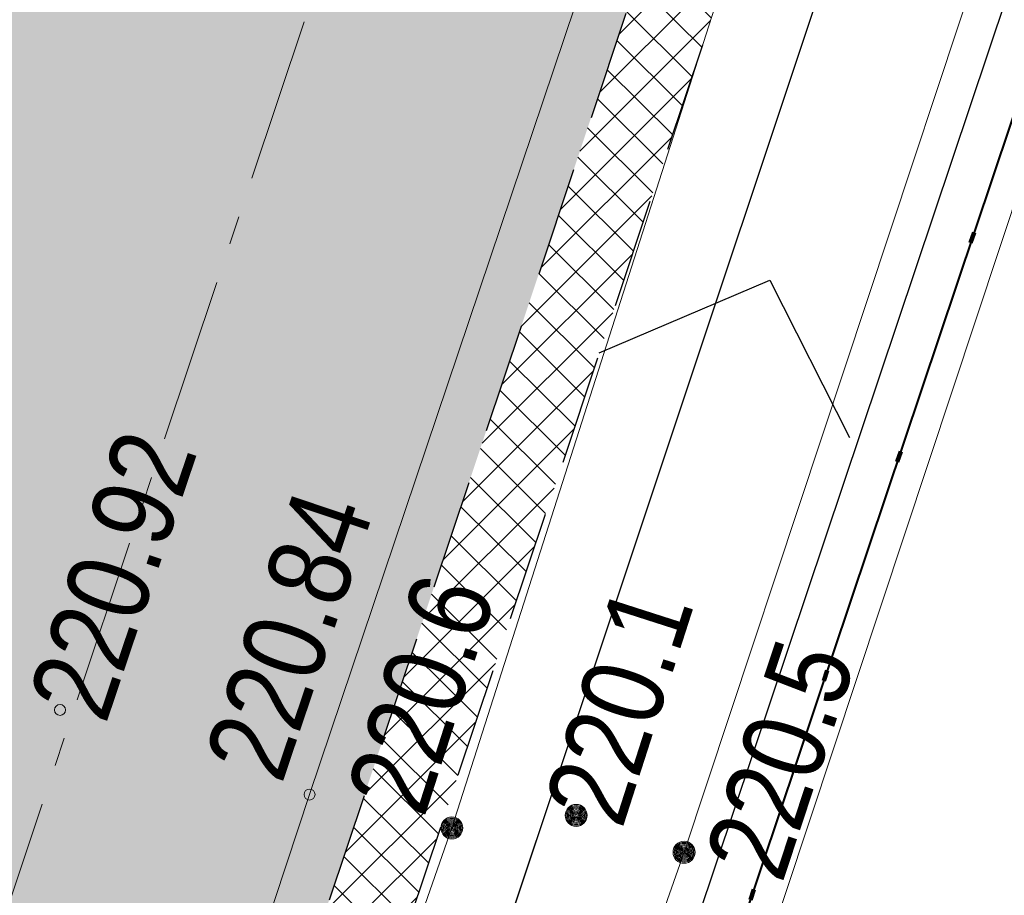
# Model space of a CAD drawing. Header units: metres. Extents: x 6599773 to 13199707, y 5688499 to 11377233.
# Tile 93 of 256: x 6599930.24 to 6599939.19, y 5688797.43 to 5688805.39. Entities that reach past the tile are written whole.
import ezdxf
from ezdxf.enums import TextEntityAlignment as Align

# ---------------------------------------------------------------- set-up
doc = ezdxf.new("R2010")
doc.units = ezdxf.units.M
doc.header["$MEASUREMENT"] = 0
for name, pattern in [('1', [0]), ('2_OTKJ', [2, 1.5, -0.5]), ('3_EGJE', [2.5, 1.5, -0.3700000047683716, 0.2600001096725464, -0.369999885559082]), ('9', [1, 0, -1]), ('BTO', [0]), ('BUG', [1.5, 1, -0.5]), ('GUK', [2, 1.5, -0.5]), ('UPT', [0])]:
    doc.linetypes.add(name, pattern=pattern)
doc.layers.get('0').update_dxf_attribs({"linetype": 'CONTINUOUS', "lineweight": 5})
for name, color, linetype, lineweight in [('_kolor chodnik', 50, '1', 0), ('_kolor zjazdy kostka', 7, '1', 0), ('_kolor ścieżka', 10, '1', 0), ('_krawedz jezdni i pobocza', 7, 'BUG', 30), ('_linie rozgran', 100, '9', 90), ('_os', 7, '3_EGJE', 13), ('_row', 150, 'CONTINUOUS', 30), ('AS__Nowe_granice', 140, 'CONTINUOUS', 30), ('Kontury', 90, 'GUK', 5), ('OTK_L_0', 7, '2_OTKJ', 5), ('OTK_L_5', 7, 'CONTINUOUS', 5), ('OTR_T_0', 7, 'CONTINUOUS', 5), ('OTR_T_1', 7, 'CONTINUOUS', 5), ('UTTPOM_L_0', 30, 'UPT', 9)]:
    doc.layers.add(name, color=color, linetype=linetype, lineweight=lineweight)
for name, color, linetype, lineweight, true_color in [('_kolor jezdnia', 7, '1', 0, 0x00dbdb), ('_kolor pobocze', 7, '1', 0, 0xff66ff), ('_podział mój', 7, 'BTO', 40, 0xdb70ff)]:
    doc.layers.add(name, color=color, linetype=linetype, lineweight=lineweight, true_color=true_color)
doc.styles.add('STYL_ARIAL', font='ARIALN.TTF', dxfattribs={"width": 0.75, "oblique": 0.1})
pattern_1 = [(45, (0, 0), (-0.1767766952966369, 0.1767766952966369), []), (135, (0, 0), (-0.1767766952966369, -0.1767766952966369), [])]

# ---------------------------------------------------------------- blocks, each defined once
blk = doc.blocks.new('403')
at = {"color": 0}
blk.add_circle((0, 0), 0.05, dxfattribs=at)
blk = doc.blocks.new('801')
at = {"color": 0}
for radius in [0.1, 0.09, 0.08, 0.07, 0.06, 0.05, 0.04, 0.03, 0.02, 0.01]:
    blk.add_circle((0, 0), radius, dxfattribs=at)

msp = doc.modelspace()

# ---------------------------------------------------------------- hatches: boundary and pattern name
at = {"layer": '_kolor chodnik'}
h = msp.add_hatch(dxfattribs=at)
h.set_pattern_fill('ANSI37', color=256, scale=2)
h.set_pattern_definition(pattern_1)
h.paths.add_polyline_path([(6599849.938171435, 5688542.085872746), (6599852.232147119, 5688548.938742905), (6599853.573135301, 5688548.489851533), (6599853.827082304, 5688549.248475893), (6599851.793849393, 5688549.929093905), (6599849.895278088, 5688548.982823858), (6599847.823506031, 5688542.793750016)])
edge = h.paths.add_edge_path()
edge.add_line((6600018.106075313, 5689087.454911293), (6600022.42781917, 5689091.229234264))
edge.add_line((6600022.42781917, 5689091.229234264), (6600020.233254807, 5689093.742094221))
edge.add_line((6600020.233254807, 5689093.742094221), (6600017.159471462, 5689091.057656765))
edge.add_arc((6600023.275194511, 5689085.3851404), 8.341433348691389, 137.1531559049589, 148.8016577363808)
edge.add_line((6600016.140105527, 5689089.706021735), (6600018.106075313, 5689087.454911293))
h.paths.add_polyline_path([(6600038.501784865, 5689187.592294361), (6600037.906968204, 5689187.700586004), (6600037.63829624, 5689186.224843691), (6600038.240083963, 5689186.115282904)])
h.paths.add_polyline_path([(6600069.098302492, 5689360.276020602), (6600068.321239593, 5689360.413462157), (6600068.064048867, 5689358.936495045), (6600068.836639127, 5689358.799546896)])
h.paths.add_polyline_path([(6600082.393785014, 5689362.950258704), (6600082.941124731, 5689366.103121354), (6600081.481377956, 5689366.361351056), (6600080.923159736, 5689363.210828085)])
h.paths.add_polyline_path([(6600074.022236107, 5689388.065861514), (6600072.983907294, 5689388.249860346), (6600072.723374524, 5689386.77253894), (6600073.760538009, 5689386.588865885)])
h.paths.add_polyline_path([(6600105.613104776, 5689486.405659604), (6600106.749499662, 5689489.711933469), (6600105.298891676, 5689490.233346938), (6600104.143487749, 5689486.917306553)], flags=17)
h.paths.add_polyline_path([(6600132.519778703, 5689678.737346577), (6600131.761827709, 5689678.896110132), (6600131.444670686, 5689677.429261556), (6600132.212256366, 5689677.269208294)])
h.paths.add_polyline_path([(6600156.649397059, 5689798.7449027), (6600156.48800471, 5689797.958860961), (6600157.450195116, 5689797.757316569), (6600157.615023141, 5689798.542205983)])
h.paths.add_polyline_path([(6600189.055358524, 5689948.643107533), (6600187.902868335, 5689948.884512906), (6600187.600024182, 5689947.417400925), (6600188.748131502, 5689947.176379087)])
edge = h.paths.add_edge_path()
edge.add_line((6600204.459383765, 5690032.969035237), (6600204.153258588, 5690031.227801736))
edge.add_arc((6600202.328347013, 5690027.299936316), 4.331100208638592, 41.85300125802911, 65.08011549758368, ccw=False)
edge.add_arc((6600032.90393149, 5690051.979071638), 174.020003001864, 352.8070218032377, 353.495463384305)
edge.add_arc((6600202.372679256, 5690027.343587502), 5.999999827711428, 55.12102442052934, 69.64815978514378)
edge = h.paths.add_edge_path()
edge.add_line((6600205.046027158, 5690040.265402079), (6600204.972740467, 5690038.483452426))
edge.add_arc((6600203.986269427, 5690044.401803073), 5.999999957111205, 279.4630688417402, 294.9140560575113)
edge.add_line((6600206.513819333, 5690038.960158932), (6600206.607027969, 5690041.030672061))
edge.add_arc((6600203.986269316, 5690044.401803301), 4.270000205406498, 284.3702444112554, 307.86193139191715, ccw=False)
edge = h.paths.add_edge_path()
edge.add_arc((6600203.547470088, 5690044.558759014), 6.446878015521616, 324.4350091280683, 356.2013368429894, ccw=False)
edge.add_arc((6600203.986269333, 5690044.401803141), 6.00000007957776, 323.2169970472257, 357.4193489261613)
h.paths.add_polyline_path([(6600208.910055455, 5690121.713696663), (6600208.146285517, 5690121.748120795), (6600207.125602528, 5690121.794124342), (6600209.971605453, 5690121.665851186)])
edge = h.paths.add_edge_path()
edge.add_line((6600238.769818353, 5690481.648294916), (6600240.338176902, 5690490.873746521))
edge.add_line((6600240.338176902, 5690490.873746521), (6600241.251295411, 5690510.829461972))
edge.add_line((6600241.251295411, 5690510.829461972), (6600239.524022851, 5690510.928942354))
edge.add_line((6600239.524022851, 5690510.928942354), (6600238.633343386, 5690491.167757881))
edge.add_line((6600238.633343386, 5690491.167757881), (6600234.579716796, 5690467.661262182))
edge.add_line((6600234.579716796, 5690467.661262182), (6600234.449796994, 5690464.966873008))
edge.add_arc((6600242.443669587, 5690464.607462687), 8.00194818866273, 177.4256738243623, 268.2543056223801)
edge.add_line((6600242.199903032, 5690456.609228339), (6600242.216657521, 5690457.359274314))
edge.add_line((6600242.216657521, 5690457.359274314), (6600242.305257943, 5690458.836738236))
edge.add_arc((6600242.444504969, 5690464.607952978), 5.772894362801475, 177.0298084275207, 268.6178439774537, ccw=False)
edge.add_line((6600236.679365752, 5690464.907083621), (6600236.951876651, 5690470.95443634))
edge.add_line((6600236.951876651, 5690470.95443634), (6600238.150786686, 5690478.210832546))
edge.add_line((6600238.150786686, 5690478.210832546), (6600238.769818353, 5690481.648294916))
h.paths.add_polyline_path([(6600238.769818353, 5690481.648294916), (6600238.150786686, 5690478.210832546), (6600239.670056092, 5690477.930590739), (6600240.266710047, 5690481.376366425)], flags=17)
edge = h.paths.add_edge_path()
edge.add_line((6600223.366500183, 5690460.339976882), (6600223.276803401, 5690457.948865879))
edge.add_arc((6600221.105749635, 5690465.64864014), 7.999999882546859, 285.7465040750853, 299.8464885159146)
edge.add_line((6600225.08717264, 5690458.709744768), (6600225.240084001, 5690461.623695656))
edge.add_arc((6600221.105749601, 5690465.648640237), 5.769999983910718, 293.06724420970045, 315.7681070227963, ccw=False)
edge = h.paths.add_edge_path()
edge.add_arc((6600220.025145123, 5690444.676291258), 5.77000016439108, 37.996647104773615, 59.94382588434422, ccw=False)
edge.add_line((6600224.572175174, 5690448.22839199), (6600224.817793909, 5690451.081798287))
edge.add_arc((6600220.025145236, 5690444.676291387), 7.999999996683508, 53.19588653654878, 68.15166733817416)
edge.add_line((6600223.00235276, 5690452.101669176), (6600222.91504296, 5690449.670427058))
edge = h.paths.add_edge_path()
edge.add_arc((6600221.105749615, 5690465.648640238), 7.999999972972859, 328.0222308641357, 357.0132597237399)
edge.add_line((6600229.094882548, 5690465.23180147), (6600229.218816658, 5690467.593604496))
edge.add_line((6600229.218816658, 5690467.593604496), (6600228.218919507, 5690467.645774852))
edge.add_line((6600228.218919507, 5690467.645774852), (6600227.891778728, 5690461.411918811))
h.paths.add_polyline_path([(6600200.980142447, 5690012.236744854), (6600202.31727834, 5690011.956662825), (6600202.522293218, 5690012.935421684), (6600201.182321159, 5690013.216097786)])
h.paths.add_polyline_path([(6600196.457878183, 5689983.98337835), (6600195.202332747, 5689984.246370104), (6600194.899091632, 5689982.777335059), (6600196.150355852, 5689982.515240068)])
edge = h.paths.add_edge_path()
edge.add_line((6600112.305909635, 5689517.99101877), (6600112.691041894, 5689519.807934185))
edge.add_line((6600112.691041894, 5689519.807934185), (6600113.245521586, 5689522.423769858))
edge.add_line((6600113.245521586, 5689522.423769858), (6600111.553124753, 5689522.782507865))
edge.add_line((6600111.553124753, 5689522.782507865), (6600107.405864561, 5689503.217226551))
edge.add_line((6600107.405864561, 5689503.217226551), (6600099.494506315, 5689480.361667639))
edge.add_line((6600099.494506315, 5689480.361667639), (6600099.182814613, 5689478.891218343))
edge.add_arc((6600107.008997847, 5689477.232359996), 8.000059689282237, 168.0325629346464, 257.7529108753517)
edge.add_line((6600105.311960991, 5689469.414366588), (6600105.784990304, 5689471.593619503))
edge.add_arc((6600107.008927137, 5689477.232314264), 5.769999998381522, 168.0321375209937, 257.7533362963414, ccw=False)
edge.add_line((6600101.364343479, 5689478.42879883), (6600101.647245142, 5689479.76342708))
edge.add_line((6600101.647245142, 5689479.76342708), (6600104.143487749, 5689486.917306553))
edge.add_line((6600104.143487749, 5689486.917306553), (6600105.298891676, 5689490.233346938))
edge.add_line((6600105.298891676, 5689490.233346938), (6600108.240043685, 5689498.809726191))
edge.add_line((6600108.240043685, 5689498.809726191), (6600112.305909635, 5689517.99101877))
h.paths.add_polyline_path([(6600136.009573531, 5689645.499114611), (6600138.333647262, 5689645.012304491), (6600138.661671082, 5689646.578318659), (6600134.869459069, 5689647.372651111)])
at = {"layer": '_kolor jezdnia'}
h = msp.add_hatch(dxfattribs=at)
h.set_pattern_fill('ANSI37', color=256, scale=2.2)
h.set_pattern_definition([(311.9999999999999, (0, 0), (0.2043648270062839, 0.1840109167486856), []), (41.99999999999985, (0, 0), (-0.1840109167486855, 0.2043648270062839), [])])
edge = h.paths.add_edge_path()
edge.add_line((6599833.066047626, 5688539.933393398), (6599850.649511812, 5688527.983462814))
edge.add_arc((6599857.337592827, 5688536.653968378), 10.95025544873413, 169.5012687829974, 232.3548431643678, ccw=False)
edge.add_arc((6599858.085851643, 5688536.618142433), 11.69295282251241, 162.2507788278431, 169.9967502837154, ccw=False)
edge.add_line((6599846.949484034, 5688540.182754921), (6599847.823506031, 5688542.793750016))
edge.add_line((6599847.823506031, 5688542.793750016), (6599849.895278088, 5688548.982823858))
edge.add_line((6599849.895278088, 5688548.982823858), (6599852.434748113, 5688556.56906746))
edge.add_line((6599852.434748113, 5688556.56906746), (6599928.48625871, 5688783.760284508))
edge.add_line((6599928.48625871, 5688783.760284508), (6599931.025728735, 5688791.34652811))
edge.add_line((6599931.025728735, 5688791.34652811), (6599996.657773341, 5688987.411326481))
edge.add_line((6599996.657773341, 5688987.411326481), (6599999.197243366, 5688994.997570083))
edge.add_line((6599999.197243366, 5688994.997570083), (6600021.930100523, 5689062.908193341))
edge.add_line((6600021.930100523, 5689062.908193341), (6600017.620224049, 5689067.371531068))
edge.add_line((6600017.620224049, 5689067.371531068), (6600016.714558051, 5689064.654078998))
edge.add_line((6600016.714558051, 5689064.654078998), (6600012.423620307, 5689051.835617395))
edge.add_line((6600012.423620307, 5689051.835617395), (6600009.884150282, 5689044.249373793))
edge.add_line((6600009.884150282, 5689044.249373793), (6599977.53516164, 5688947.612159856))
edge.add_line((6599977.53516164, 5688947.612159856), (6599974.995691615, 5688940.025916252))
edge.add_line((6599974.995691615, 5688940.025916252), (6599942.096912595, 5688841.746295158))
edge.add_line((6599942.096912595, 5688841.746295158), (6599939.557442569, 5688834.160051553))
edge.add_line((6599939.557442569, 5688834.160051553), (6599882.679288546, 5688664.246042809))
edge.add_line((6599882.679288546, 5688664.246042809), (6599880.139818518, 5688656.659799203))
edge.add_line((6599880.139818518, 5688656.659799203), (6599852.464543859, 5688573.984527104))
edge.add_line((6599852.464543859, 5688573.984527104), (6599842.470137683, 5688544.127903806))
edge.add_arc((6599835.706422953, 5688546.652910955), 7.219660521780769, 248.54809133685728, 339.52856074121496, ccw=False)
h.paths.add_polyline_path([(6600044.653202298, 5689172.271628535), (6600046.276244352, 5689181.431901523), (6600047.759199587, 5689189.801539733), (6600051.0603021, 5689208.432603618), (6600052.368792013, 5689215.817578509), (6600054.808584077, 5689229.587499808), (6600056.11707399, 5689236.972474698), (6600057.346666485, 5689243.912161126), (6600058.655146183, 5689251.297078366), (6600058.831439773, 5689252.292060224), (6600060.098987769, 5689259.445963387), (6600060.139929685, 5689259.677035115), (6600061.407468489, 5689266.830886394), (6600072.329030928, 5689328.470998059), (6600073.637511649, 5689335.855921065), (6600077.337304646, 5689356.73715072), (6600078.820259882, 5689365.106788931), (6600081.142794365, 5689378.214921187), (6600082.53851694, 5689386.092227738), (6600095.187867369, 5689457.483787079), (6600091.082877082, 5689465.8405575), (6600089.043088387, 5689454.328211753), (6600087.870641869, 5689447.711051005), (6600087.560133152, 5689445.958573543), (6600086.562151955, 5689440.326076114), (6600082.433200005, 5689417.022719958), (6600080.95024477, 5689408.65308175), (6600077.202698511, 5689387.502337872), (6600075.719743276, 5689379.132699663), (6600073.469199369, 5689366.430874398), (6600071.986244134, 5689358.061236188), (6600069.986864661, 5689346.776955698), (6600068.591142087, 5689338.899649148), (6600065.559290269, 5689321.78820693), (6600064.163567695, 5689313.91090038), (6600059.719426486, 5689288.828650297), (6600058.323703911, 5689280.951343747), (6600057.563846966, 5689276.662793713), (6600056.168124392, 5689268.785487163), (6600054.804920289, 5689261.091711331), (6600053.409197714, 5689253.214404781), (6600053.264817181, 5689252.399536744), (6600051.869094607, 5689244.522230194), (6600051.183555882, 5689240.653124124), (6600049.787833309, 5689232.775817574), (6600046.593849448, 5689214.749319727), (6600045.198126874, 5689206.872013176), (6600044.41754409, 5689202.466488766), (6600042.934588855, 5689194.096850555), (6600036.429952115, 5689157.38538759), (6600034.94699688, 5689149.01574938), (6600030.579776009, 5689124.367629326), (6600027.529365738, 5689107.151445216), (6600024.895072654, 5689094.014582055), (6600030.583685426, 5689094.264316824), (6600032.945013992, 5689106.191885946), (6600043.170247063, 5689163.901990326)])
edge = h.paths.add_edge_path()
edge.add_line((6600111.106812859, 5689535.144351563), (6600111.256844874, 5689535.85214863))
edge.add_line((6600111.256844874, 5689535.85214863), (6600112.915748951, 5689543.678261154))
edge.add_line((6600112.915748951, 5689543.678261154), (6600117.304772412, 5689564.384094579))
edge.add_line((6600117.304772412, 5689564.384094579), (6600119.067357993, 5689572.699339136))
edge.add_line((6600119.067357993, 5689572.699339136), (6600120.087667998, 5689577.512794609))
edge.add_line((6600120.087667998, 5689577.512794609), (6600121.64289057, 5689584.849775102))
edge.add_line((6600121.64289057, 5689584.849775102), (6600128.436769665, 5689616.900852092))
edge.add_line((6600128.436769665, 5689616.900852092), (6600129.991992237, 5689624.237832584))
edge.add_line((6600129.991992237, 5689624.237832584), (6600132.660554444, 5689636.827148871))
edge.add_line((6600132.660554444, 5689636.827148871), (6600133.208838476, 5689639.444704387))
edge.add_line((6600133.208838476, 5689639.444704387), (6600134.848957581, 5689647.274775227))
edge.add_line((6600134.848957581, 5689647.274775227), (6600138.97649476, 5689666.979995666))
edge.add_line((6600138.97649476, 5689666.979995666), (6600140.51410642, 5689674.320687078))
edge.add_line((6600140.51410642, 5689674.320687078), (6600145.209128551, 5689696.735129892))
edge.add_line((6600145.209128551, 5689696.735129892), (6600146.746740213, 5689704.075821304))
edge.add_line((6600146.746740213, 5689704.075821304), (6600151.462308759, 5689726.588354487))
edge.add_line((6600151.462308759, 5689726.588354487), (6600152.999920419, 5689733.929045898))
edge.add_line((6600152.999920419, 5689733.929045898), (6600155.244070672, 5689744.642813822))
edge.add_line((6600155.244070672, 5689744.642813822), (6600156.781682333, 5689751.983505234))
edge.add_line((6600156.781682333, 5689751.983505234), (6600161.635515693, 5689775.156126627))
edge.add_line((6600161.635515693, 5689775.156126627), (6600163.378142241, 5689783.475576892))
edge.add_line((6600163.378142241, 5689783.475576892), (6600163.850769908, 5689785.731942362))
edge.add_line((6600163.850769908, 5689785.731942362), (6600167.028500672, 5689800.90270461))
edge.add_line((6600167.028500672, 5689800.90270461), (6600179.490888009, 5689860.399222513))
edge.add_line((6600179.490888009, 5689860.399222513), (6600181.233514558, 5689868.718672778))
edge.add_line((6600181.233514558, 5689868.718672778), (6600181.84713393, 5689871.648144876))
edge.add_line((6600181.84713393, 5689871.648144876), (6600183.38474559, 5689878.988836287))
edge.add_line((6600183.38474559, 5689878.988836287), (6600184.935818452, 5689886.393792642))
edge.add_line((6600184.935818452, 5689886.393792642), (6600186.575937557, 5689894.223863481))
edge.add_line((6600186.575937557, 5689894.223863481), (6600194.051338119, 5689929.912074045))
edge.add_line((6600194.051338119, 5689929.912074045), (6600195.691457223, 5689937.742144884))
edge.add_line((6600195.691457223, 5689937.742144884), (6600202.915799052, 5689972.231779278))
edge.add_line((6600202.915799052, 5689972.231779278), (6600204.555918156, 5689980.061850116))
edge.add_line((6600204.555918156, 5689980.061850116), (6600206.062781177, 5689987.255744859))
edge.add_line((6600206.062781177, 5689987.255744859), (6600207.702900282, 5689995.085815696))
edge.add_line((6600207.702900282, 5689995.085815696), (6600210.232559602, 5690007.162628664))
edge.add_line((6600210.232559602, 5690007.162628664), (6600211.694938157, 5690014.144150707))
edge.add_arc((6600028.177652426, 5690052.584442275), 187.5000004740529, 348.1696294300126, 357.4195276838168)
edge.add_line((6600215.487522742, 5690044.142720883), (6600208.310270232, 5690026.480446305))
edge.add_arc((6600032.903933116, 5690051.97907145), 177.2500013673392, 348.1696294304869, 351.7289130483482, ccw=False)
edge.add_line((6600206.38894146, 5690015.640182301), (6600205.966941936, 5690013.625519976))
edge.add_line((6600205.966941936, 5690013.625519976), (6600204.326822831, 5690005.795449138))
edge.add_line((6600204.326822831, 5690005.795449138), (6600197.076961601, 5689971.183982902))
edge.add_line((6600197.076961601, 5689971.183982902), (6600195.334335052, 5689962.864532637))
edge.add_line((6600195.334335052, 5689962.864532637), (6600193.44722506, 5689953.855305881))
edge.add_line((6600193.44722506, 5689953.855305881), (6600191.909227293, 5689946.512771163))
edge.add_line((6600191.909227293, 5689946.512771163), (6600185.49684423, 5689915.899498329))
edge.add_line((6600185.49684423, 5689915.899498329), (6600183.856521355, 5689908.068454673))
edge.add_line((6600183.856521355, 5689908.068454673), (6600182.066605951, 5689899.523243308))
edge.add_line((6600182.066605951, 5689899.523243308), (6600180.32407057, 5689891.204228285))
edge.add_line((6600180.32407057, 5689891.204228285), (6600174.320344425, 5689862.541919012))
edge.add_line((6600174.320344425, 5689862.541919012), (6600172.577809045, 5689854.222903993))
edge.add_line((6600172.577809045, 5689854.222903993), (6600163.663810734, 5689811.666703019))
edge.add_line((6600163.663810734, 5689811.666703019), (6600162.023782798, 5689803.837067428))
edge.add_line((6600162.023782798, 5689803.837067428), (6600160.924220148, 5689798.587659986))
edge.add_line((6600160.924220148, 5689798.587659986), (6600159.279208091, 5689790.734229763))
edge.add_line((6600159.279208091, 5689790.734229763), (6600157.107250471, 5689780.365115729))
edge.add_line((6600157.107250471, 5689780.365115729), (6600155.462238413, 5689772.511685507))
edge.add_line((6600155.462238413, 5689772.511685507), (6600153.380318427, 5689762.572418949))
edge.add_line((6600153.380318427, 5689762.572418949), (6600151.735124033, 5689754.718118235))
edge.add_line((6600151.735124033, 5689754.718118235), (6600148.586504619, 5689739.686336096))
edge.add_line((6600148.586504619, 5689739.686336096), (6600146.885007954, 5689731.563243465))
edge.add_line((6600146.885007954, 5689731.563243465), (6600141.75088822, 5689707.052510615))
edge.add_line((6600141.75088822, 5689707.052510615), (6600140.110896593, 5689699.223048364))
edge.add_line((6600140.110896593, 5689699.223048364), (6600133.483561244, 5689667.583574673))
edge.add_line((6600133.483561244, 5689667.583574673), (6600131.860394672, 5689659.834436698))
edge.add_line((6600131.860394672, 5689659.834436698), (6600131.740984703, 5689659.26436315))
edge.add_line((6600131.740984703, 5689659.26436315), (6600130.117814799, 5689651.515209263))
edge.add_line((6600130.117814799, 5689651.515209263), (6600127.278733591, 5689637.961189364))
edge.add_line((6600127.278733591, 5689637.961189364), (6600126.924568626, 5689636.290366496))
edge.add_line((6600126.924568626, 5689636.290366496), (6600125.166244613, 5689627.995226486))
edge.add_line((6600125.166244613, 5689627.995226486), (6600118.009503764, 5689594.232298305))
edge.add_line((6600118.009503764, 5689594.232298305), (6600116.251179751, 5689585.937158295))
edge.add_line((6600116.251179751, 5689585.937158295), (6600113.665314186, 5689573.737975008))
edge.add_line((6600113.665314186, 5689573.737975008), (6600111.898534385, 5689565.402943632))
edge.add_line((6600111.898534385, 5689565.402943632), (6600104.889982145, 5689532.33911599))
edge.add_line((6600104.889982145, 5689532.33911599), (6600103.226635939, 5689524.492047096))
edge.add_line((6600103.226635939, 5689524.492047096), (6600096.623876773, 5689493.342605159))
edge.add_line((6600096.623876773, 5689493.342605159), (6600094.968986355, 5689485.53542763))
edge.add_line((6600094.968986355, 5689485.53542763), (6600094.300101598, 5689482.379870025))
edge.add_line((6600094.300101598, 5689482.379870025), (6600099.182814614, 5689478.891218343))
edge.add_line((6600099.182814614, 5689478.891218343), (6600099.494506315, 5689480.361667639))
edge.add_line((6600099.494506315, 5689480.361667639), (6600111.106812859, 5689535.144351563))
edge = h.paths.add_edge_path()
edge.add_arc((6600239.213891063, 5690851.4003676), 10.0000000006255, -2.8342403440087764, 76.13703556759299, ccw=False)
edge.add_line((6600249.201658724, 5690850.905901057), (6600249.082723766, 5690848.503524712))
edge.add_line((6600249.082723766, 5690848.503524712), (6600247.016487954, 5690806.767468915))
edge.add_line((6600247.016487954, 5690806.767468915), (6600246.092398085, 5690789.152178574))
edge.add_line((6600246.092398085, 5690789.152178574), (6600233.768116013, 5690572.015170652))
edge.add_line((6600233.768116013, 5690572.015170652), (6600228.959056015, 5690465.29620206))
edge.add_line((6600228.959056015, 5690465.29620206), (6600234.588724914, 5690465.017134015))
edge.add_line((6600234.588724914, 5690465.017134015), (6600239.26254019, 5690571.767576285))
edge.add_line((6600239.26254019, 5690571.767576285), (6600252.505038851, 5690806.400146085))
edge.add_line((6600252.505038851, 5690806.400146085), (6600254.569211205, 5690848.094521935))
edge.add_arc((6600262.559425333, 5690847.6989487), 7.999999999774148, 76.13703557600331, 177.1657596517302, ccw=False)
edge.add_line((6600264.476229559, 5690855.465921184), (6600241.609896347, 5690861.109083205))
edge = h.paths.add_edge_path()
edge.add_line((6600250.031475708, 5690451.625307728), (6600250.231741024, 5690455.772579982))
edge.add_line((6600250.231741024, 5690455.772579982), (6600246.257763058, 5690456.417303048))
edge.add_line((6600246.257763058, 5690456.417303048), (6600242.171761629, 5690456.61060902))
edge.add_arc((6600242.563100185, 5690464.586983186), 7.985968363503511, 176.9123644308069, 267.1911945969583, ccw=False)
edge.add_line((6600234.588724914, 5690465.017134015), (6600228.959056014, 5690465.29620206))
edge.add_arc((6600220.965133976, 5690465.657286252), 8.002072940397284, 267.8289300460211, 357.413716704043, ccw=False)
edge.add_line((6600220.661989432, 5690457.660957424), (6600212.406915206, 5690458.119572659))
edge.add_line((6600212.406915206, 5690458.119572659), (6600208.431872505, 5690457.817501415))
edge.add_line((6600208.431872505, 5690457.817501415), (6600208.233912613, 5690454.548331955))
edge.add_line((6600208.233912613, 5690454.548331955), (6600212.129565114, 5690453.127270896))
edge.add_line((6600212.129565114, 5690453.127270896), (6600218.640548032, 5690452.76554962))
edge.add_line((6600218.640548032, 5690452.76554962), (6600216.486747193, 5690452.885205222))
edge.add_line((6600216.486747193, 5690452.885205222), (6600220.46890539, 5690452.663974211))
edge.add_arc((6600220.025145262, 5690444.676291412), 7.999999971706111, -0.3386579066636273, 86.8201700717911, ccw=False)
edge.add_line((6600228.025005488, 5690444.629006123), (6600227.803602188, 5690439.649256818))
edge.add_line((6600227.803602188, 5690439.649256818), (6600226.885525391, 5690435.936828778))
edge.add_line((6600226.885525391, 5690435.936828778), (6600225.534849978, 5690405.967249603))
edge.add_line((6600225.534849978, 5690405.967249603), (6600226.115199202, 5690402.187514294))
edge.add_line((6600226.115199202, 5690402.187514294), (6600213.445139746, 5690121.008786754))
edge.add_line((6600213.445139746, 5690121.008786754), (6600213.352800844, 5690118.960058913))
edge.add_line((6600213.352800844, 5690118.960058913), (6600209.980184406, 5690044.131649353))
edge.add_arc((6600203.986269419, 5690044.401803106), 5.999999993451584, 257.4162346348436, 357.41934921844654, ccw=False)
edge.add_line((6600202.679069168, 5690038.545931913), (6600201.589735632, 5690033.666039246))
edge.add_line((6600201.589735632, 5690033.666039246), (6600203.67987942, 5690033.199458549))
edge.add_arc((6600202.372679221, 5690027.343587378), 5.999999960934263, -8.27108729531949, 77.41623506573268, ccw=False)
edge.add_line((6600208.310270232, 5690026.480446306), (6600215.487522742, 5690044.142720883))
edge.add_line((6600215.487522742, 5690044.142720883), (6600216.199687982, 5690059.944661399))
edge.add_line((6600216.199687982, 5690059.944661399), (6600216.537356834, 5690067.437056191))
edge.add_line((6600216.537356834, 5690067.437056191), (6600223.893528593, 5690230.66011469))
edge.add_line((6600223.893528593, 5690230.66011469), (6600224.231197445, 5690238.152509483))
edge.add_line((6600224.231197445, 5690238.152509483), (6600233.507835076, 5690443.987992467))
edge.add_arc((6600241.499722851, 5690443.627812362), 7.999999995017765, 87.29208981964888, 177.4195277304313, ccw=False)
edge.add_line((6600241.877677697, 5690451.618879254), (6600246.021541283, 5690451.422886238))
edge.add_line((6600246.021541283, 5690451.422886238), (6600246.427694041, 5690451.443388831))
edge.add_line((6600246.427694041, 5690451.443388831), (6600246.793970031, 5690451.461878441))
edge.add_line((6600246.793970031, 5690451.461878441), (6600250.031475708, 5690451.625307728))
edge = h.paths.add_edge_path()
edge.add_line((6600007.33756506, 5689086.20374581), (6600006.980466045, 5689080.740822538))
edge.add_line((6600006.980466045, 5689080.740822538), (6600007.229745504, 5689080.720859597))
edge.add_line((6600007.229745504, 5689080.720859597), (6600008.093335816, 5689080.601653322))
edge.add_line((6600008.093335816, 5689080.601653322), (6600008.702681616, 5689080.53831051))
edge.add_arc((6600008.140193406, 5689070.554142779), 9.999999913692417, -18.557800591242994, 86.77547804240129, ccw=False)
edge.add_line((6600017.620224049, 5689067.371531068), (6600021.930100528, 5689062.908193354))
edge.add_arc((6599734.83819726, 5689159.011261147), 302.7499967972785, 341.4922000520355, 343.8640860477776)
edge.add_arc((6600034.895369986, 5689072.315877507), 9.581213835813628, 98.63328270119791, 164.5273290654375, ccw=False)
edge.add_line((6600033.457137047, 5689081.788529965), (6600033.832640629, 5689081.798737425))
edge.add_line((6600033.832640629, 5689081.798737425), (6600034.422462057, 5689082.05700874))
edge.add_line((6600034.422462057, 5689082.05700874), (6600036.833623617, 5689082.139040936))
edge.add_line((6600036.833623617, 5689082.139040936), (6600036.730225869, 5689087.148851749))
edge.add_line((6600036.730225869, 5689087.148851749), (6600036.579860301, 5689087.134303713))
edge.add_arc((6600036.479565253, 5689093.136286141), 6.002820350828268, 169.1687651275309, 270.9573417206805, ccw=False)
edge.add_line((6600030.583685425, 5689094.264316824), (6600024.895072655, 5689094.014582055))
edge.add_arc((6600015.200558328, 5689096.162123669), 9.929528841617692, 271.0943432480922, 347.5094668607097, ccw=False)
edge.add_arc((6600014.909438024, 5689089.646776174), 3.446070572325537, 264.4236009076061, 278.0194998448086, ccw=False)
edge.add_line((6600014.574573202, 5689086.217014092), (6600014.299554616, 5689086.232508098))
edge.add_line((6600014.299554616, 5689086.232508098), (6600010.474232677, 5689086.448019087))
edge.add_line((6600010.474232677, 5689086.448019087), (6600007.33756506, 5689086.20374581))
edge = h.paths.add_edge_path()
edge.add_line((6600105.490725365, 5689463.953528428), (6600106.927559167, 5689464.047234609))
edge.add_line((6600106.927559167, 5689464.047234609), (6600107.835, 5689468.66))
edge.add_line((6600107.835, 5689468.66), (6600105.311960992, 5689469.414366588))
edge.add_arc((6600107.008997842, 5689477.232359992), 8.000059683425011, 168.0325628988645, 257.7529109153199, ccw=False)
edge.add_line((6600099.182814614, 5689478.891218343), (6600094.300101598, 5689482.379870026))
edge.add_arc((6600586.245114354, 5689378.10423892), 502.8750369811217, 168.032376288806, 169.9522165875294)
edge.add_line((6600091.082877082, 5689465.8405575), (6600095.187867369, 5689457.483787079))
edge.add_arc((6600103.06517392, 5689456.088064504), 8.000000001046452, 77.7533362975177, 169.9524553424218, ccw=False)
edge.add_line((6600104.762140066, 5689463.906012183), (6600105.490725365, 5689463.953528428))
at = {"layer": '_kolor pobocze'}
h = msp.add_hatch(dxfattribs=at)
h.set_pattern_fill('ANSI37', color=256, scale=2)
h.set_pattern_definition(pattern_1)
edge = h.paths.add_edge_path()
edge.add_line((6600035.926965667, 5689101.56944285), (6600036.046865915, 5689102.311543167))
edge.add_arc((6600058.171848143, 5689233.778275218), 133.3154772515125, 259.4578941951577, 260.4470163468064, ccw=False)
edge.add_line((6600033.780707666, 5689102.713067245), (6600032.142559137, 5689101.847662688))
edge.add_arc((6599734.838175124, 5689159.011266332), 302.7500195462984, 347.6801154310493, 349.11639019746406, ccw=False)
edge.add_arc((6600036.478170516, 5689093.133441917), 6.000000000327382, 167.68011541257, 271.5571101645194)
edge.add_line((6600036.64121064, 5689087.1356575), (6600036.730491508, 5689087.137804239))
edge.add_line((6600036.730491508, 5689087.137804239), (6600036.71246321, 5689087.887583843))
edge.add_line((6600036.71246321, 5689087.887583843), (6600036.559840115, 5689087.884077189))
edge.add_arc((6600036.482532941, 5689093.14290691), 5.259397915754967, 170.6455005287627, 270.84221319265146, ccw=False)
edge.add_arc((6600545.796425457, 5688991.216220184), 524.6691769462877, 167.9170060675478, 168.7028219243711, ccw=False)
edge.add_line((6600032.751078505, 5689101.044345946), (6600034.011432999, 5689101.917298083))
edge.add_line((6600034.011432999, 5689101.917298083), (6600035.926965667, 5689101.56944285))
edge = h.paths.add_edge_path()
edge.add_line((6600002.828843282, 5688994.032881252), (6600003.066918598, 5688994.744091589))
edge.add_line((6600003.066918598, 5688994.744091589), (6600001.227880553, 5688995.359703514))
edge.add_line((6600001.227880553, 5688995.359703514), (6600000.55876659, 5688996.702196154))
edge.add_line((6600000.55876659, 5688996.702196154), (6600022.641310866, 5689062.67011804))
edge.add_arc((6599734.83819395, 5689159.011262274), 303.5000002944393, 341.4922000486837, 343.8640860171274)
edge.add_arc((6600035.267451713, 5689072.092773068), 9.250000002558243, 91.55711016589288, 163.8640860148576, ccw=False)
edge.add_line((6600035.016098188, 5689081.339357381), (6600036.868703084, 5689081.389717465))
edge.add_line((6600036.868703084, 5689081.389717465), (6600036.850674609, 5689082.139504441))
edge.add_line((6600036.850674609, 5689082.139504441), (6600034.995718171, 5689082.089080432))
edge.add_arc((6600035.267451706, 5689072.092773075), 9.999999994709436, 91.55711014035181, 163.8640860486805)
edge.add_arc((6599734.838192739, 5689159.011262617), 302.7500015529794, 341.4922000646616, 343.8640860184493, ccw=False)
edge.add_line((6600021.930100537, 5689062.908193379), (6599999.748942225, 5688996.6456785))
edge.add_line((6599999.748942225, 5688996.6456785), (6600000.695212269, 5688994.747107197))
edge.add_line((6600000.695212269, 5688994.747107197), (6600002.828843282, 5688994.032881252))
h.paths.add_polyline_path([(6599971.7492186, 5688907.297112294), (6599971.084233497, 5688908.631320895), (6599997.822068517, 5688988.526766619), (6599999.164561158, 5688989.195880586), (6600001.003599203, 5688988.580268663), (6600001.241674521, 5688989.291479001), (6599999.108043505, 5688990.005704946), (6599997.2094722, 5688989.059434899), (6599970.270280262, 5688908.583087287), (6599971.216550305, 5688906.684515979), (6599973.350181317, 5688905.970290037), (6599973.588256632, 5688906.681500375)])
h.paths.add_polyline_path([(6599932.504667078, 5688790.060553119), (6599931.835553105, 5688791.403045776), (6599968.343406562, 5688900.4641754), (6599969.685899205, 5688901.133289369), (6599971.524937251, 5688900.517677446), (6599971.763012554, 5688901.228887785), (6599969.629381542, 5688901.94311373), (6599967.730810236, 5688900.996843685), (6599931.025728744, 5688791.34652811), (6599931.971998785, 5688789.447956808), (6599933.988392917, 5688788.772975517), (6599934.226774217, 5688789.484136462)])
at = {"layer": '_kolor zjazdy kostka'}
h = msp.add_hatch(dxfattribs=at)
h.set_pattern_fill('ANSI37', color=256, scale=2)
h.set_pattern_definition(pattern_1)
h.paths.add_polyline_path([(6600244.137440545, 5690813.934732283), (6600242.369522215, 5690814.022127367), (6600242.097568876, 5690808.528921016), (6600243.865482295, 5690808.44142671)])
h.paths.add_polyline_path([(6600247.012128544, 5690806.679412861), (6600247.44273645, 5690815.377295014), (6600247.393289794, 5690814.378518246), (6600247.113277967, 5690808.722537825)])
h.paths.add_polyline_path([(6600242.297085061, 5690788.088808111), (6600240.958726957, 5690788.155683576), (6600240.648818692, 5690782.664569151), (6600241.987258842, 5690782.599147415)])
h.paths.add_polyline_path([(6600245.558275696, 5690780.919298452), (6600246.037231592, 5690789.405686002), (6600244.985820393, 5690788.453468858), (6600244.612601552, 5690781.981345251)])
h.paths.add_polyline_path([(6600241.348405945, 5690723.711515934), (6600242.272017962, 5690722.691689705), (6600242.749709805, 5690731.155680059), (6600241.698138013, 5690730.203317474), (6600241.472690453, 5690726.27550499)])
h.paths.add_polyline_path([(6600225.772794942, 5690394.589141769), (6600224.731429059, 5690393.637598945), (6600224.461246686, 5690387.644646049), (6600225.412923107, 5690386.603142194)])
h.paths.add_polyline_path([(6600223.012390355, 5690333.280720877), (6600223.372595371, 5690341.272607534), (6600222.32835346, 5690340.318436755), (6600222.058239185, 5690334.324941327)])
h.paths.add_polyline_path([(6600215.496388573, 5690166.390602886), (6600215.856593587, 5690174.382489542), (6600214.812834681, 5690173.428760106), (6600214.542018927, 5690167.435062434)])
h.paths.add_polyline_path([(6600212.446537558, 5690121.053392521), (6600213.399499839, 5690120.010473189), (6600213.788744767, 5690128.503024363), (6600212.745135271, 5690127.54943145)])
h.paths.add_polyline_path([(6600209.977420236, 5690121.665589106), (6600210.225142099, 5690127.162117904), (6600207.346107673, 5690127.291879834), (6600207.119593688, 5690121.794395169)])
h.paths.add_polyline_path([(6600207.950178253, 5690070.725854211), (6600204.880846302, 5690070.828947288), (6600204.643784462, 5690065.333808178), (6600207.702521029, 5690065.204598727)])
h.paths.add_polyline_path([(6600200.981479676, 5690012.236464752), (6600199.969248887, 5690007.339980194), (6600201.282587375, 5690007.064882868), (6600202.31726072, 5690011.956666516)])
h.paths.add_polyline_path([(6600193.613960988, 5689970.406358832), (6600192.398010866, 5689970.660657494), (6600191.286205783, 5689965.274578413), (6600192.486379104, 5689965.023185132)])
h.paths.add_polyline_path([(6600189.061271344, 5689948.671423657), (6600189.984133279, 5689953.050774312), (6600188.818902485, 5689953.32186217), (6600187.908781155, 5689948.91282903)])
h.paths.add_polyline_path([(6600180.976201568, 5689915.317449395), (6600179.952861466, 5689910.421322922), (6600181.008474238, 5689910.200199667), (6600182.033843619, 5689915.09540201)])
h.paths.add_polyline_path([(6600176.508279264, 5689893.538690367), (6600177.476023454, 5689893.335973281), (6600178.603605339, 5689898.719146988), (6600177.636002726, 5689898.922290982)])
h.paths.add_polyline_path([(6600179.28182965, 5689859.401159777), (6600180.522246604, 5689860.211927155), (6600181.057490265, 5689860.561775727), (6600183.598022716, 5689860.029600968), (6600184.726606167, 5689865.412570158), (6600182.186324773, 5689865.943033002), (6600181.604764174, 5689866.832779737), (6600181.024456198, 5689867.720610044)])
h.paths.add_polyline_path([(6600160.20081012, 5689810.862606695), (6600159.232772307, 5689811.065842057), (6600158.207991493, 5689806.171529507), (6600159.17573568, 5689805.968812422)])
h.paths.add_polyline_path([(6600156.493917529, 5689797.987177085), (6600155.463416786, 5689793.068691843), (6600156.431160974, 5689792.865974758), (6600157.461419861, 5689797.784520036)])
edge = h.paths.add_edge_path()
edge.add_arc((6600173.111981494, 5689800.679690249), 5.999999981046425, 204.6731153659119, 239.5411154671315, ccw=False)
edge.add_arc((6600173.162096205, 5689800.685330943), 6.047914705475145, 168.3203586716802, 204.5234866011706, ccw=False)
edge.add_line((6600167.239404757, 5689801.909666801), (6600163.65166784, 5689784.781499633))
edge.add_arc((6600169.524220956, 5689783.551410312), 5.999999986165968, 139.2146049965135, 168.1696294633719, ccw=False)
edge.add_arc((6600169.524220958, 5689783.551410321), 5.999999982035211, 96.80962310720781, 139.2146050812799, ccw=False)
edge.add_line((6600168.81279652, 5689789.509083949), (6600170.070461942, 5689795.507731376))
h.paths.add_polyline_path([(6600163.526364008, 5689776.866746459), (6600166.051243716, 5689776.337874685), (6600167.179826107, 5689781.720838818), (6600164.653945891, 5689782.24992016), (6600163.941148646, 5689783.340449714), (6600163.493329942, 5689784.025580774), (6600161.750703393, 5689775.706130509), (6600162.438017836, 5689776.155376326)])
h.paths.add_polyline_path([(6600152.614191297, 5689774.643430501), (6600153.639138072, 5689779.536616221), (6600152.646757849, 5689779.74492896), (6600151.646447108, 5689774.846147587)])
h.paths.add_polyline_path([(6600150.121074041, 5689767.466820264), (6600148.177624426, 5689758.167954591), (6600149.115997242, 5689757.971390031), (6600151.066362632, 5689767.268392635)])
h.paths.add_polyline_path([(6600142.970741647, 5689739.332500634), (6600141.888449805, 5689734.142420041), (6600144.036614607, 5689733.695518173), (6600145.123068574, 5689738.882330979)])
h.paths.add_polyline_path([(6600136.256357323, 5689701.052153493), (6600137.154085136, 5689700.864096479), (6600138.287960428, 5689706.274871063), (6600137.38649247, 5689706.464182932)])
h.paths.add_polyline_path([(6600130.081494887, 5689667.099389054), (6600129.212847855, 5689667.281639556), (6600128.083282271, 5689661.898895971), (6600128.953953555, 5689661.716447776)])
h.paths.add_polyline_path([(6600128.397394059, 5689659.030340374), (6600127.554144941, 5689659.207226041), (6600126.493408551, 5689653.810049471), (6600127.269860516, 5689653.647397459)])
h.paths.add_polyline_path([(6600134.990411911, 5689640.633636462), (6600137.30714639, 5689640.148363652), (6600138.339560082, 5689645.040620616), (6600136.015486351, 5689645.500958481), (6600135.435178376, 5689646.388788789), (6600134.8548704, 5689647.276619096), (6600133.214751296, 5689639.446548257), (6600134.102581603, 5689640.026856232)])
h.paths.add_polyline_path([(6600122.164164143, 5689634.294831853), (6600121.024067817, 5689628.914244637), (6600122.015114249, 5689628.705875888), (6600123.155614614, 5689634.086346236)])
h.paths.add_polyline_path([(6600114.542075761, 5689593.450769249), (6600113.493359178, 5689593.398339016), (6600112.364315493, 5689588.045694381), (6600113.29076438, 5689587.547532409)])
h.paths.add_polyline_path([(6600110.194543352, 5689572.941097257), (6600109.207819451, 5689573.148880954), (6600108.06771793, 5689567.768269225), (6600109.050143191, 5689567.53521504)])
h.paths.add_polyline_path([(6600119.083213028, 5689565.540446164), (6600119.089125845, 5689565.542290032), (6600121.462438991, 5689565.065690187), (6600122.598093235, 5689570.447168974), (6600120.229622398, 5689570.949214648), (6600119.651446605, 5689571.8119627), (6600119.073270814, 5689572.72765526), (6600117.310757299, 5689564.412754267)])
h.paths.add_polyline_path([(6600101.698666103, 5689532.937884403), (6600100.730666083, 5689533.141679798), (6600099.694214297, 5689528.250234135), (6600100.669121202, 5689528.045267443)])
h.paths.add_polyline_path([(6600094.06402112, 5689496.827028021), (6600093.080194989, 5689497.033910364), (6600092.036590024, 5689492.143967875), (6600093.038865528, 5689491.933250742)])
h.paths.add_polyline_path([(6600083.709836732, 5689453.749808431), (6600082.738586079, 5689448.336231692), (6600084.647281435, 5689448.027407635), (6600085.606840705, 5689453.416583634)])
h.paths.add_polyline_path([(6600084.434394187, 5689446.825895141), (6600083.731191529, 5689446.921126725), (6600082.928047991, 5689442.491821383), (6600083.649300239, 5689442.394910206)])
h.paths.add_polyline_path([(6600078.04194071, 5689410.721110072), (6600078.996952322, 5689416.137564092), (6600078.0548333, 5689416.304853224), (6600077.111232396, 5689410.886043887)])
h.paths.add_polyline_path([(6600072.911565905, 5689386.768652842), (6600071.96046622, 5689381.312635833), (6600072.800073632, 5689381.163221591), (6600073.76645083, 5689386.590709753)])
h.paths.add_polyline_path([(6600082.887400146, 5689379.432062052), (6600085.278102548, 5689379.034943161), (6600086.160383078, 5689383.956496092), (6600083.759726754, 5689384.355378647), (6600083.152078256, 5689385.224725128), (6600082.544429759, 5689386.094071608), (6600081.148707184, 5689378.216765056), (6600082.018053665, 5689378.824413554)])
h.paths.add_polyline_path([(6600080.731401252, 5689363.247695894), (6600080.041469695, 5689363.369939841), (6600079.433821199, 5689364.239286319), (6600078.8261727, 5689365.108632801), (6600077.343217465, 5689356.73899459), (6600078.212563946, 5689357.346643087), (6600079.081910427, 5689357.954291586), (6600081.429189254, 5689357.564866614), (6600082.388748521, 5689362.980514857)])
h.paths.add_polyline_path([(6600069.104215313, 5689360.304336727), (6600070.063917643, 5689365.720487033), (6600069.2708267, 5689365.861009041), (6600068.327152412, 5689360.441778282)])
h.paths.add_polyline_path([(6600066.55061698, 5689345.891799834), (6600065.546169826, 5689346.069805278), (6600064.677796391, 5689341.145792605), (6600065.678290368, 5689340.968483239)])
h.paths.add_polyline_path([(6600061.138656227, 5689321.077501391), (6600060.270282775, 5689316.15348863), (6600061.250715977, 5689315.979734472), (6600062.127590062, 5689320.902245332)])
h.paths.add_polyline_path([(6600055.325252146, 5689288.11325564), (6600054.456878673, 5689283.189242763), (6600055.410852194, 5689283.020177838), (6600056.28317863, 5689287.917022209)])
h.paths.add_polyline_path([(6600048.045675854, 5689182.819289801), (6600050.371939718, 5689182.407116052), (6600051.314445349, 5689187.67761207), (6600048.980409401, 5689188.064690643), (6600048.372760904, 5689188.934037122), (6600047.765112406, 5689189.803383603), (6600046.306982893, 5689181.603992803), (6600046.972918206, 5689182.069462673)])
h.paths.add_polyline_path([(6600040.943690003, 5689201.374141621), (6600039.339175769, 5689201.66987967), (6600038.429882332, 5689196.244216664), (6600039.984130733, 5689195.958493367)])
h.paths.add_polyline_path([(6600032.993704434, 5689156.473759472), (6600032.278185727, 5689156.600537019), (6600031.299242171, 5689151.188930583), (6600032.034145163, 5689151.058111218)])
h.paths.add_polyline_path([(6600026.309179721, 5689123.603833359), (6600025.417362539, 5689118.683970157), (6600026.271201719, 5689118.532684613), (6600027.143528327, 5689123.456001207)])
h.paths.add_polyline_path([(6600013.302986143, 5689054.462576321), (6600015.84245617, 5689062.048819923), (6600014.576741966, 5689061.417973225), (6600012.672139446, 5689055.728290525)])
h.paths.add_polyline_path([(6599974.547216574, 5688938.686171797), (6599977.086686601, 5688946.272415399), (6599975.820972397, 5688945.641568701), (6599973.916369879, 5688939.951886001)])
h.paths.add_polyline_path([(6599942.102825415, 5688841.748139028), (6599940.837111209, 5688841.117292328), (6599938.932508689, 5688835.427609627), (6599939.563355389, 5688834.161895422)])
h.paths.add_polyline_path([(6599882.685201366, 5688664.247886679), (6599881.419487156, 5688663.617039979), (6599879.514884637, 5688657.927357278), (6599880.145731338, 5688656.661643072)])
h.paths.add_polyline_path([(6599851.799762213, 5688549.930937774), (6599853.832995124, 5688549.250319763), (6599855.420163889, 5688553.991722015), (6599853.386930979, 5688554.672340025), (6599852.913795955, 5688555.621625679), (6599852.440660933, 5688556.570911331), (6599849.901190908, 5688548.984667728)])
h.paths.add_polyline_path([(6600233.581687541, 5690586.458647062), (6600234.520016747, 5690585.337735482), (6600234.976631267, 5690593.42826699), (6600233.922640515, 5690592.499827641)])
h.paths.add_polyline_path([(6600231.728371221, 5690526.750719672), (6600230.676277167, 5690525.793817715), (6600230.420013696, 5690519.782861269), (6600231.363586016, 5690518.655686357)])
h.paths.add_polyline_path([(6600237.577122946, 5690639.505119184), (6600236.516490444, 5690638.540451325), (6600236.176926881, 5690632.541599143), (6600237.1204992, 5690631.41442423)])
h.paths.add_polyline_path([(6600238.927801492, 5690681.139540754), (6600239.8637879, 5690680.021427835), (6600240.320411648, 5690688.112122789), (6600239.268317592, 5690687.155220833)])
h.paths.add_polyline_path([(6600218.122284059, 5690224.814875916), (6600217.079933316, 5690223.862433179), (6600216.809648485, 5690217.865326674), (6600217.762143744, 5690216.822918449)])
h.paths.add_polyline_path([(6600219.363739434, 5690274.535639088), (6600220.315886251, 5690273.493612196), (6600220.675810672, 5690281.480778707), (6600219.633750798, 5690280.528598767)])
h.paths.add_polyline_path([(6600168.75986753, 5689856.554734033), (6600169.729143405, 5689856.351696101), (6600170.857343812, 5689861.737822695), (6600169.889741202, 5689861.940966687)])
h.paths.add_polyline_path([(6600168.841833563, 5689852.115601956), (6600167.871405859, 5689852.319339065), (6600166.844894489, 5689847.425845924), (6600167.816759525, 5689847.221809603)])
at = {"layer": '_kolor ścieżka'}
h = msp.add_hatch(dxfattribs=at)
h.set_pattern_fill('ANSI37', color=10, scale=2)
h.set_pattern_definition(pattern_1)
edge = h.paths.add_edge_path()
edge.add_line((6599877.145262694, 5688659.244027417), (6599854.614951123, 5688591.938475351))
edge.add_line((6599854.614951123, 5688591.938475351), (6599854.214414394, 5688589.387325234))
edge.add_line((6599854.214414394, 5688589.387325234), (6599839.435327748, 5688545.233719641))
edge.add_arc((6599834.52303551, 5688547.748213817), 5.518450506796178, 246.5150871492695, 332.8930934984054, ccw=False)
edge.add_line((6599832.323891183, 5688542.68688393), (6599836.925902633, 5688539.594394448))
edge.add_arc((6599835.881373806, 5688546.528699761), 7.012533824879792, 278.5661808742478, 339.9794081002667)
edge.add_line((6599842.470137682, 5688544.127903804), (6599857.359687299, 5688588.607952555))
edge.add_line((6599857.359687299, 5688588.607952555), (6599857.303782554, 5688591.591210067))
edge.add_line((6599857.303782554, 5688591.591210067), (6599879.508971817, 5688657.925513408))
edge.add_line((6599879.508971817, 5688657.925513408), (6599879.193548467, 5688658.558370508))
edge.add_line((6599879.193548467, 5688658.558370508), (6599877.145262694, 5688659.244027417))
h.paths.add_polyline_path([(6599879.193548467, 5688658.558370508), (6599879.508971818, 5688657.925513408), (6599881.413574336, 5688663.615196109), (6599880.780717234, 5688663.299772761), (6599878.732431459, 5688663.985429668), (6599877.145262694, 5688659.244027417)])
h.paths.add_polyline_path([(6599938.926595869, 5688835.425765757), (6599938.61117252, 5688836.058622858), (6599936.562886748, 5688836.744279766), (6599878.732431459, 5688663.985429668), (6599880.780717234, 5688663.299772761), (6599881.413574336, 5688663.615196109)])
h.paths.add_polyline_path([(6599974.364844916, 5688941.291630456), (6599974.049421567, 5688941.924487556), (6599972.001135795, 5688942.610144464), (6599936.562886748, 5688836.744279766), (6599938.61117252, 5688836.058622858), (6599938.926595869, 5688835.425765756)])
h.paths.add_polyline_path([(6599974.049421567, 5688941.924487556), (6599974.364844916, 5688941.291630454), (6600009.253303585, 5689045.515087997), (6600008.937880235, 5689046.147945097), (6600006.889594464, 5689046.833602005), (6599972.001135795, 5688942.610144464)])
h.paths.add_polyline_path([(6600008.937880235, 5689046.147945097), (6600009.253303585, 5689045.515087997), (6600011.157906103, 5689051.204770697), (6600010.525049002, 5689050.889347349), (6600008.476763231, 5689051.575004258), (6600006.889594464, 5689046.833602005)])
edge = h.paths.add_edge_path()
edge.add_arc((6599858.085851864, 5688536.618142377), 11.69295304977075, 162.2507788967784, 169.9967501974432)
edge.add_line((6599846.570656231, 5688538.649255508), (6599849.824991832, 5688528.706403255))
edge.add_line((6599849.824991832, 5688528.706403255), (6599853.135519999, 5688528.731057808))
edge.add_line((6599853.135519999, 5688528.731057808), (6599849.868997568, 5688538.728963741))
edge.add_line((6599849.868997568, 5688538.728963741), (6599850.886451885, 5688541.768438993))
edge.add_line((6599850.886451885, 5688541.768438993), (6599849.938171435, 5688542.085872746))
edge.add_line((6599849.938171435, 5688542.085872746), (6599847.823506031, 5688542.793750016))
edge.add_line((6599847.823506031, 5688542.793750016), (6599846.949484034, 5688540.182754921))
edge = h.paths.add_edge_path()
edge.add_arc((6600008.743460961, 5689068.123037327), 7.659999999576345, 341.4922000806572, 372.1491631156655)
edge.add_line((6600016.231900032, 5689069.735141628), (6600014.371922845, 5689078.374983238))
edge.add_arc((6600008.140193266, 5689070.554142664), 10.00000004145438, 51.45178747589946, 78.26461791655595)
edge.add_line((6600010.174112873, 5689080.345116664), (6600010.018184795, 5689077.577393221))
edge.add_arc((6600009.814745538, 5689075.098871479), 2.486856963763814, 14.594442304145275, 85.30763078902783, ccw=False)
edge.add_line((6600012.221360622, 5689075.725498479), (6600013.747330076, 5689068.637167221))
edge.add_line((6600013.747330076, 5689068.637167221), (6600013.596857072, 5689066.921144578))
edge.add_line((6600013.596857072, 5689066.921144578), (6600008.476763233, 5689051.575004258))
edge.add_line((6600008.476763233, 5689051.575004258), (6600010.525049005, 5689050.88934735))
edge.add_line((6600010.525049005, 5689050.88934735), (6600011.157906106, 5689051.204770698))
edge.add_line((6600011.157906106, 5689051.204770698), (6600016.00728921, 5689065.691494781))

# ---------------------------------------------------------------- linework, layer by layer
at = {"layer": '_krawedz jezdni i pobocza'}
for p, q in [((6600021.930100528, 5689062.908193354), (6599864.407435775, 5688592.335477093)), ((6599968.343406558, 5688900.464175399), (6599931.835553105, 5688791.403045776))]:
    msp.add_line(p, q, dxfattribs=at)
at = {"layer": '_linie rozgran', "lineweight": 90, "ltscale": 2}
msp.add_lwpolyline([(6600030.348422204, 5689076.243038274), (6599864.024958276, 5688580.051650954), (6599850.199901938, 5688538.618809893), (6599851.513, 5688534.393), (6599854.081261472, 5688528.283242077), (6599846.604379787, 5688533.136720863), (6599838.554236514, 5688539.011790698), (6599831.01, 5688544.560000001), (6599831.36575498, 5688545.645937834), (6599834.825033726, 5688543.342750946), (6599838.712247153, 5688545.593856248), (6599853.455783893, 5688589.641253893), (6599853.466151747, 5688593.232024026), (6600012.715234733, 5689068.96212712)], dxfattribs=at)
at = {"layer": '_os'}
msp.add_line((6600019.322329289, 5689063.781136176), (6599841.949959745, 5688533.910733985), dxfattribs=at)
at = {"layer": '_podział mój'}
msp.add_line((6600030.348422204, 5689076.243038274), (6599864.024958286, 5688580.051650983), dxfattribs=at)
at = {"layer": '_row'}
msp.add_line((6599966.24174551, 5688886.231113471), (6599933.993091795, 5688790.049128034), dxfattribs=at)
msp.add_lwpolyline([(6599935.50455955, 5688802.363591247), (6599937.055972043, 5688803.024211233), (6599937.778231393, 5688801.595174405)], dxfattribs=at)
at = {"layer": 'AS__Nowe_granice'}
msp.add_lwpolyline([(6600029.73, 5689082.04), (6599862.41, 5688580.59)], dxfattribs=at)
at = {"layer": 'Kontury', "color": 3, "linetype": '1'}
msp.add_lwpolyline([(6599964.506, 5688886.5668), (6599896.5208, 5688682.8184)], dxfattribs=at)
at = {"layer": 'OTK_L_0', "color": 7, "linetype": '1'}
for points in [[(6599932.87, 5688798.349), (6599943.493, 5688829.895)], [(6599924.066, 5688771.694), (6599932.87, 5688798.349)]]:
    msp.add_lwpolyline(points, dxfattribs=at)
at = {"layer": 'OTK_L_5', "color": 7}
for points in [[(6599944.246, 5688829.515), (6599934.164, 5688798.045)], [(6599936.275, 5688797.824), (6599946.478, 5688828.589)], [(6599934.164, 5688798.045), (6599924.864, 5688771.427)], [(6599926.778, 5688770.844), (6599936.275, 5688797.824)]]:
    msp.add_lwpolyline(points, dxfattribs=at)
at = {"layer": 'UTTPOM_L_0', "color": 30}
msp.add_lwpolyline([(6599930.71, 5688777.89), (6599945.85, 5688823.54)], dxfattribs=at)

# ---------------------------------------------------------------- block references
at = {"layer": 'OTR_T_0', "color": 7, "rotation": 0.0008399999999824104}
for p in [(6599930.602, 5688799.118), (6599932.87, 5688798.349)]:
    msp.add_blockref('403', p, dxfattribs=at)
at = {"layer": 'OTR_T_1', "color": 7, "rotation": 0.0008399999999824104}
for p in [(6599935.294, 5688798.159), (6599934.164, 5688798.045), (6599936.275, 5688797.824)]:
    msp.add_blockref('801', p, dxfattribs=at)

# ---------------------------------------------------------------- texts
at = {"layer": 'OTR_T_0', "color": 7, "style": 'STYL_ARIAL'}
msp.add_text('220.92', height=0.75, rotation=71.40000000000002, dxfattribs=at).set_placement((6599930.6612, 5688799.0981), align=Align.MIDDLE_LEFT)
msp.add_text('220.84', height=0.75, rotation=71.40000000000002, dxfattribs=at).set_placement((6599932.8305, 5688798.3623), align=Align.BOTTOM_LEFT)
at = {"layer": 'OTR_T_1', "color": 7, "style": 'STYL_ARIAL'}
msp.add_text('220.6', height=0.75, rotation=72.2, dxfattribs=at).set_placement((6599934.1243, 5688798.0577), align=Align.BOTTOM_LEFT)
msp.add_text('220.1', height=0.75, rotation=72.2, dxfattribs=at).set_placement((6599935.3535, 5688798.1399), align=Align.MIDDLE_LEFT)
msp.add_text('220.5', height=0.75, rotation=71.7, dxfattribs=at).set_placement((6599936.453, 5688797.7651), align=Align.TOP_LEFT)

doc.saveas('drawing.dxf')
